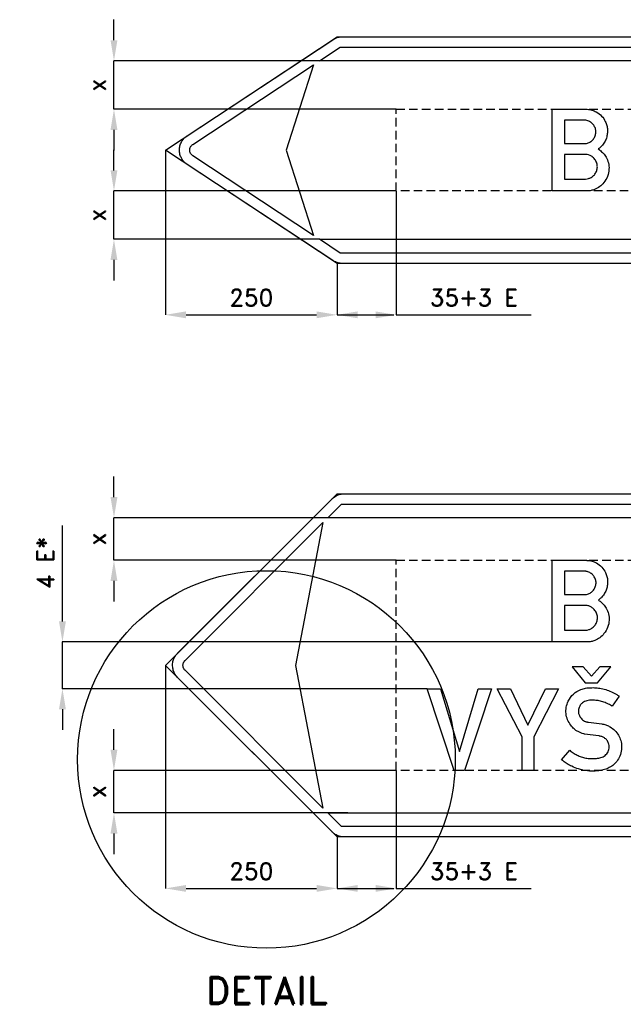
# Model space of a CAD drawing. Header units: millimetres. Extents: x -193 to 1370, y -329 to 1193.
# Tile 1 of 2: x -193 to 686, y -329 to 1105. Entities that reach past the tile are written whole.
import ezdxf

# ---------------------------------------------------------------- set-up
doc = ezdxf.new("R2010")
doc.units = ezdxf.units.MM
doc.header["$LTSCALE"] = 5
doc.linetypes.add('ČÁRKOVANÁX2', pattern=[1.5, 1, -0.5])
doc.layers.add('Kóty', color=2, linetype='Continuous')
doc.layers.add('Značka', color=7, linetype='Continuous')
doc.styles.get("Standard").update_dxf_attribs({"font": 'romand.shx', "height": 25})
doc.dimstyles.new('Standard1', dxfattribs={"dimtxt": 25, "dimasz": 30, "dimexe": 0.18, "dimexo": 0.0625, "dimgap": 12.5, "dimtad": 1, "dimdec": 0, "dimzin": 0, "dimdsep": 46, "dimtxsty": 'Standard', "dimcen": 0.09, "dimadec": 0, "dimazin": 0, "dimtfac": 1, "dimtdec": 0, "dimtofl": 0, "dimtmove": 0, "dimatfit": 3, "dimfxl": 1, "dimtolj": 1, "dimtzin": 0, "dimarcsym": 0})

# ---------------------------------------------------------------- blocks, each defined once
blk = doc.blocks.new('*D0')
at = {"layer": 'Defpoints', "color": 0, "transparency": 16777216}
for p in [(19.6, 915.1), (269.6, 750.1), (269.6, 675.1)]:
    blk.add_point(p, dxfattribs=at)
at = {"layer": 'Kóty', "color": 0, "lineweight": -2, "transparency": 16777216}
for p, q in [((19.6, 915), (19.6, 674.9)), ((269.6, 750), (269.6, 674.9)), ((49.6, 675.1), (239.6, 675.1))]:
    blk.add_line(p, q, dxfattribs=at)
at = {"layer": 'Kóty', "color": 0, "transparency": 16777216}
for points in [[(49.6, 680.1), (49.6, 670.1), (19.6, 675.1)], [(239.6, 680.1), (239.6, 670.1), (269.6, 675.1)]]:
    blk.add_solid(points, dxfattribs=at)
at = {"layer": 'Kóty', "color": 0, "transparency": 16777216, "insert": (144.6, 700.1), "char_height": 25, "attachment_point": 5}
blk.add_mtext('\\A1;250', dxfattribs=at)
blk = doc.blocks.new('*D1')
at = {"layer": 'Defpoints', "color": 0, "transparency": 16777216}
for p in [(355.6, 855.6), (269.6, 750), (355.6, 675.1)]:
    blk.add_point(p, dxfattribs=at)
at = {"layer": 'Kóty', "color": 0, "lineweight": -2, "transparency": 16777216}
for p, q in [((355.6, 855.5), (355.6, 674.9)), ((269.6, 749.9), (269.6, 674.9)), ((299.6, 675.1), (325.6, 675.1)), ((355.6, 675.1), (552.3, 675.1))]:
    blk.add_line(p, q, dxfattribs=at)
at = {"layer": 'Kóty', "color": 0, "transparency": 16777216}
for points in [[(299.6, 680.1), (299.6, 670.1), (269.6, 675.1)], [(325.6, 680.1), (325.6, 670.1), (355.6, 675.1)]]:
    blk.add_solid(points, dxfattribs=at)
at = {"layer": 'Kóty', "color": 0, "transparency": 16777216, "insert": (468.9, 700.1), "char_height": 25, "attachment_point": 5}
blk.add_mtext('\\A1;35+3 E', dxfattribs=at)
blk = doc.blocks.new('*D2')
at = {"layer": 'Defpoints', "color": 0, "transparency": 16777216}
for p in [(19.6, 164.5), (269.6, -85.5), (269.6, -160.5)]:
    blk.add_point(p, dxfattribs=at)
at = {"layer": 'Kóty', "color": 0, "lineweight": -2, "transparency": 16777216}
for p, q in [((19.6, 164.4), (19.6, -160.7)), ((269.6, -85.6), (269.6, -160.7)), ((49.6, -160.5), (239.6, -160.5))]:
    blk.add_line(p, q, dxfattribs=at)
at = {"layer": 'Kóty', "color": 0, "transparency": 16777216}
for points in [[(49.6, -155.5), (49.6, -165.5), (19.6, -160.5)], [(239.6, -155.5), (239.6, -165.5), (269.6, -160.5)]]:
    blk.add_solid(points, dxfattribs=at)
at = {"layer": 'Kóty', "color": 0, "transparency": 16777216, "insert": (144.6, -135.5), "char_height": 25, "attachment_point": 5}
blk.add_mtext('\\A1;250', dxfattribs=at)
blk = doc.blocks.new('*D3')
at = {"layer": 'Defpoints', "color": 0, "transparency": 16777216}
for p in [(355.6, 11.5), (269.6, -85.6), (355.6, -160.5)]:
    blk.add_point(p, dxfattribs=at)
at = {"layer": 'Kóty', "color": 0, "lineweight": -2, "transparency": 16777216}
for p, q in [((355.6, 11.4), (355.6, -160.7)), ((269.6, -85.6), (269.6, -160.7)), ((299.6, -160.5), (325.6, -160.5)), ((355.6, -160.5), (552.3, -160.5))]:
    blk.add_line(p, q, dxfattribs=at)
at = {"layer": 'Kóty', "color": 0, "transparency": 16777216}
for points in [[(299.6, -155.5), (299.6, -165.5), (269.6, -160.5)], [(325.6, -155.5), (325.6, -165.5), (355.6, -160.5)]]:
    blk.add_solid(points, dxfattribs=at)
at = {"layer": 'Kóty', "color": 0, "transparency": 16777216, "insert": (468.9, -135.5), "char_height": 25, "attachment_point": 5}
blk.add_mtext('\\A1;35+3 E', dxfattribs=at)
blk = doc.blocks.new('*D4')
at = {"layer": 'Defpoints', "color": 0, "transparency": 16777216}
for p in [(-55.4, 1045.1), (243.8, 1045.1), (355.6, 974.6)]:
    blk.add_point(p, dxfattribs=at)
at = {"layer": 'Kóty', "color": 0, "lineweight": -2, "transparency": 16777216}
for p, q in [((-55.4, 1075.1), (-55.4, 1105.1)), ((243.7, 1045.1), (-55.6, 1045.1)), ((355.5, 974.6), (-55.6, 974.6)), ((-55.4, 944.6), (-55.4, 914.6))]:
    blk.add_line(p, q, dxfattribs=at)
at = {"layer": 'Kóty', "color": 0, "transparency": 16777216}
for points in [[(-60.4, 1075.1), (-50.4, 1075.1), (-55.4, 1045.1)], [(-60.4, 944.6), (-50.4, 944.6), (-55.4, 974.6)]]:
    blk.add_solid(points, dxfattribs=at)
at = {"layer": 'Kóty', "color": 0, "transparency": 16777216, "insert": (-80.4, 1009.8), "char_height": 25, "attachment_point": 5, "rotation": 90}
blk.add_mtext('\\A1;x', dxfattribs=at)
blk = doc.blocks.new('*D5')
at = {"layer": 'Defpoints', "color": 0, "transparency": 16777216}
for p in [(355.6, 855.6), (-55.4, 785.1), (243.8, 785.1)]:
    blk.add_point(p, dxfattribs=at)
at = {"layer": 'Kóty', "color": 0, "lineweight": -2, "transparency": 16777216}
for p, q in [((-55.4, 885.6), (-55.4, 915.6)), ((355.5, 855.6), (-55.6, 855.6)), ((243.7, 785.1), (-55.6, 785.1)), ((-55.4, 755.1), (-55.4, 725.1))]:
    blk.add_line(p, q, dxfattribs=at)
at = {"layer": 'Kóty', "color": 0, "transparency": 16777216}
for points in [[(-60.4, 885.6), (-50.4, 885.6), (-55.4, 855.6)], [(-60.4, 755.1), (-50.4, 755.1), (-55.4, 785.1)]]:
    blk.add_solid(points, dxfattribs=at)
at = {"layer": 'Kóty', "color": 0, "transparency": 16777216, "insert": (-80.4, 820.3), "char_height": 25, "attachment_point": 5, "rotation": 90}
blk.add_mtext('\\A1;x', dxfattribs=at)
blk = doc.blocks.new('*D6')
at = {"layer": 'Defpoints', "color": 0, "transparency": 16777216}
for p in [(-55.4, 379.5), (256, 379.5), (355.6, 317.5)]:
    blk.add_point(p, dxfattribs=at)
at = {"layer": 'Kóty', "color": 0, "lineweight": -2, "transparency": 16777216}
for p, q in [((-55.4, 409.5), (-55.4, 439.5)), ((255.9, 379.5), (-55.6, 379.5)), ((355.5, 317.5), (-55.6, 317.5)), ((-55.4, 287.5), (-55.4, 257.5))]:
    blk.add_line(p, q, dxfattribs=at)
at = {"layer": 'Kóty', "color": 0, "transparency": 16777216}
for points in [[(-60.4, 409.5), (-50.4, 409.5), (-55.4, 379.5)], [(-60.4, 287.5), (-50.4, 287.5), (-55.4, 317.5)]]:
    blk.add_solid(points, dxfattribs=at)
at = {"layer": 'Kóty', "color": 0, "transparency": 16777216, "insert": (-80.4, 348.5), "char_height": 25, "attachment_point": 5, "rotation": 90}
blk.add_mtext('\\A1;x', dxfattribs=at)
blk = doc.blocks.new('*D7')
at = {"layer": 'Defpoints', "color": 0, "transparency": 16777216}
for p in [(-55.4, 11.5), (355.6, 11.5), (285.2, -50.5)]:
    blk.add_point(p, dxfattribs=at)
at = {"layer": 'Kóty', "color": 0, "lineweight": -2, "transparency": 16777216}
for p, q in [((-55.4, 41.5), (-55.4, 71.5)), ((355.5, 11.5), (-55.6, 11.5)), ((285.2, -50.5), (-55.6, -50.5)), ((-55.4, -80.5), (-55.4, -110.5))]:
    blk.add_line(p, q, dxfattribs=at)
at = {"layer": 'Kóty', "color": 0, "transparency": 16777216}
for points in [[(-60.4, 41.5), (-50.4, 41.5), (-55.4, 11.5)], [(-60.4, -80.5), (-50.4, -80.5), (-55.4, -50.5)]]:
    blk.add_solid(points, dxfattribs=at)
at = {"layer": 'Kóty', "color": 0, "transparency": 16777216, "insert": (-80.4, -19.5), "char_height": 25, "attachment_point": 5, "rotation": 90}
blk.add_mtext('\\A1;x', dxfattribs=at)
blk = doc.blocks.new('*D8')
at = {"layer": 'Defpoints', "color": 0, "transparency": 16777216}
for p in [(-130.4, 198.5), (582.8, 198.5), (400.7, 130.5)]:
    blk.add_point(p, dxfattribs=at)
at = {"layer": 'Kóty', "color": 0, "lineweight": -2, "transparency": 16777216}
for p, q in [((-130.4, 228.5), (-130.4, 368)), ((582.7, 198.5), (-130.6, 198.5)), ((400.6, 130.5), (-130.6, 130.5)), ((-130.4, 100.5), (-130.4, 70.5))]:
    blk.add_line(p, q, dxfattribs=at)
at = {"layer": 'Kóty', "color": 0, "transparency": 16777216}
for points in [[(-135.4, 228.5), (-125.4, 228.5), (-130.4, 198.5)], [(-135.4, 100.5), (-125.4, 100.5), (-130.4, 130.5)]]:
    blk.add_solid(points, dxfattribs=at)
at = {"layer": 'Kóty', "color": 0, "transparency": 16777216, "insert": (-155.4, 313.3), "char_height": 25, "attachment_point": 5, "rotation": 90}
blk.add_mtext('\\A1;4 E*', dxfattribs=at)

msp = doc.modelspace()

# ---------------------------------------------------------------- linework, layer by layer
at = {"layer": 'Kóty'}
for points in [[(-55.4, 974.6), (-55.4, 1045.1)], [(-55.4, 785.1), (-55.4, 855.6)], [(269.6, 675.1), (352.2, 675.1)], [(-55.4, 317.5), (-55.4, 379.5)], [(-130.4, 130.5), (-130.4, 198.5)], [(-55.4, -50.5), (-55.4, 11.4)], [(269.6, -160.5), (352.2, -160.5)]]:
    msp.add_lwpolyline(points, dxfattribs=at)
at = {"layer": 'Značka', "color": 7}
for points in [[(277.1, 750.1), (269.6, 750.1), (19.6, 915.1), (269.6, 1080.1), (277.1, 1080.1)], [(279.9, -85.5), (269.6, -85.5), (19.6, 164.5), (269.6, 414.5), (279.9, 414.5)]]:
    msp.add_lwpolyline(points, dxfattribs=at)
at = {"layer": 'Značka', "color": 5}
for points in [[(943.6, 750.1), (277.1, 750.1), (276.4, 750.1), (275.6, 750.1, -0.031197), (272.7, 750.4, -0.030404), (269.9, 751.1, -0.031439), (267.2, 752.1, -0.034567), (264.6, 753.4), (263.9, 753.8), (263.3, 754.2), (51.2, 894.2), (50.2, 894.9), (49.2, 895.7, -0.052621), (45.7, 899.1, -0.052763), (43, 903.2, -0.065594), (40.7, 908.9, -0.065786), (40, 915.1, -0.065487), (40.7, 921.2, -0.063894), (43, 926.9, -0.052764), (45.7, 931, -0.057603), (49.2, 934.5), (50.2, 935.2), (51.2, 935.9), (263.3, 1075.9), (263.9, 1076.3), (264.6, 1076.7, -0.030757), (267.2, 1078, -0.030254), (269.9, 1079, -0.031549), (272.7, 1079.7, -0.034909), (275.6, 1080), (276.4, 1080), (277.1, 1080.1), (924.6, 1080.1)], [(1024.6, 1045.1), (243.8, 1045.1), (274.1, 1065.1), (1314.6, 1065.1, -0.003559)], [(59.5, 906.7), (59.1, 907), (58.7, 907.3, -0.052069), (57.3, 908.7, -0.052852), (56.2, 910.3, -0.065837), (55.3, 912.6, -0.065664), (55, 915.1, -0.065375), (55.3, 917.5, -0.06423), (56.2, 919.8, -0.052882), (57.3, 921.5, -0.056877), (58.7, 922.8), (59.1, 923.1), (59.5, 923.4), (235.4, 1039.5), (195.4, 915.1), (235.4, 790.6), (59.5, 906.7)], [(582.6, 855.6), (582.6, 974.6), (631.5, 974.6), (632.7, 974.5), (633.9, 974.5, -0.053522), (640.7, 973.3, -0.058873), (647, 970.7, -0.084096), (654.8, 964.7, -0.083984), (660.2, 956.6, -0.052884), (662.3, 950.8, -0.048086), (663.3, 944.8, -0.047689), (663.1, 938.7, -0.051694), (661.8, 932.7, -0.057814), (659, 926.5, -0.056924), (654.9, 921.1, -0.018995), (653.3, 919.5, -0.019207), (651.7, 918.1), (650.8, 917.4), (649.9, 916.7), (651.1, 915.8), (652.3, 914.9, -0.045536), (657.2, 910.4, -0.053974), (661.2, 904.9, -0.077424), (664.7, 896.4, -0.076327), (665.5, 887.2, -0.084936), (663.4, 876.8, -0.082727), (658, 867.8, -0.067289), (652, 861.9, -0.067545), (644.6, 857.8, -0.045459), (639.4, 856.2, -0.048761), (634, 855.6), (633, 855.6), (632, 855.6), (582.6, 855.6)], [(600.7, 958.6), (600.7, 924.6), (629.3, 924.6), (630.4, 924.6), (631.5, 924.7, 0.091642), (636.6, 926.1, 0.080745), (641, 929.2, 0.08131), (644.3, 933.4, 0.086089), (646.1, 938.4, 0.08746), (646.3, 943.9, 0.085849), (644.6, 949.2, 0.081921), (641.6, 953.5, 0.078642), (637.3, 956.6, 0.04672), (634.7, 957.8, 0.054008), (631.9, 958.5), (631.3, 958.5), (630.7, 958.6), (600.7, 958.6)], [(600.8, 908.7), (600.8, 872.7), (629.4, 872.7), (630.4, 872.7), (631.5, 872.8, 0.058714), (635.8, 873.6, 0.063105), (639.8, 875.4, 0.084062), (644.2, 879, 0.085733), (647.2, 883.9, 0.082254), (648.5, 889.2, 0.080986), (648.1, 894.6, 0.088847), (645.8, 900.2, 0.084254), (641.7, 904.8, 0.0656), (637.9, 907.3, 0.0804), (633.8, 908.5, 0.018298), (632.6, 908.6), (631.4, 908.7), (600.8, 908.7)], [(929.4, -85.5), (279.9, -85.5), (279.6, -85.5), (279.3, -85.5, -0.033639), (276, -85.2, -0.035704), (272.8, -84.5, -0.036009), (269.8, -83.4, -0.034178), (266.9, -81.8, -0.028018), (264.7, -80.3, -0.030268), (262.7, -78.6), (262.5, -78.4), (262.3, -78.2), (37.3, 146.8), (37, 147.1), (36.8, 147.3, -0.033469), (34.7, 149.8, -0.03559), (33, 152.6, -0.036077), (31.6, 155.5, -0.034672), (30.6, 158.7, -0.034136), (30.1, 161.9, -0.034433), (30, 165.2, -0.034553), (30.2, 168.4, -0.034574), (31, 171.6, -0.03439), (32.1, 174.7, -0.033878), (33.6, 177.6, -0.028201), (35.1, 179.8, -0.030225), (36.9, 181.8), (37.1, 182), (37.3, 182.2), (262.3, 407.2), (262.5, 407.4), (262.7, 407.6, -0.033451), (265.2, 409.7, -0.035715), (268, 411.5, -0.036071), (271, 412.9, -0.034147), (274.1, 413.8, -0.027998), (276.7, 414.3, -0.030331), (279.3, 414.5), (279.6, 414.5), (279.9, 414.5), (929.6, 414.5)], [(48.1, 171.6), (248.9, 372.4), (208.9, 164.5), (248.9, -43.4), (48.1, 157.4), (48, 157.5), (47.9, 157.6, -0.033135), (47, 158.6, -0.035803), (46.3, 159.7, -0.036334), (45.8, 160.9, -0.034544), (45.4, 162.2, -0.033919), (45.2, 163.5, -0.034416), (45.1, 164.8, -0.034646), (45.2, 166.1, -0.034635), (45.5, 167.3, -0.034414), (46, 168.6, -0.033948), (46.6, 169.7, -0.028208), (47.2, 170.6, -0.030074), (47.9, 171.4), (48, 171.5), (48.1, 171.6)], [(582.8, 198.5), (582.8, 317.5), (631.7, 317.5), (632.9, 317.5, -0.006987), (634.1, 317.4, -0.053513), (640.8, 316.2, -0.058864), (647.2, 313.6, -0.084102), (655, 307.6, -0.083984), (660.4, 299.5, -0.052879), (662.5, 293.8, -0.048085), (663.5, 287.7, -0.047689), (663.3, 281.6, -0.051693), (662, 275.6, -0.057809), (659.2, 269.4, -0.056926), (655.1, 264, -0.019004), (653.5, 262.5, -0.019217), (651.9, 261), (651, 260.3), (650.1, 259.6), (651.3, 258.7), (652.5, 257.9, -0.045546), (657.4, 253.3, -0.053985), (661.4, 247.9, -0.077424), (664.9, 239.3, -0.076327), (665.7, 230.1, -0.084936), (663.6, 219.8, -0.082722), (658.2, 210.7, -0.067289), (652.2, 204.8, -0.067545), (644.8, 200.8, -0.045465), (639.6, 199.1, -0.048766), (634.2, 198.5, -0.007109), (633.2, 198.5, -0.002371), (632.2, 198.5), (582.8, 198.5)], [(600.9, 301.5), (600.9, 267.6), (629.4, 267.6, 0.005332), (630.5, 267.6, 0.016063), (631.7, 267.6, 0.091637), (636.7, 269.1, 0.080741), (641.1, 272.2, 0.08131), (644.5, 276.4, 0.086088), (646.3, 281.4, 0.08746), (646.5, 286.9, 0.085847), (644.8, 292.1, 0.081925), (641.8, 296.4, 0.078637), (637.5, 299.6, 0.04673), (634.9, 300.8, 0.054018), (632.1, 301.4, 0.009156), (631.5, 301.5), (630.8, 301.5), (600.9, 301.5)], [(600.9, 251.7), (600.9, 215.6), (629.5, 215.6, 0.003622), (630.6, 215.7, 0.010883), (631.7, 215.7, 0.058721), (636, 216.5, 0.063105), (639.9, 218.3, 0.084067), (644.4, 221.9, 0.085726), (647.3, 226.8, 0.082255), (648.7, 232.1, 0.080986), (648.3, 237.5, 0.088847), (645.9, 243.2, 0.084248), (641.8, 247.8, 0.065612), (638.1, 250.2, 0.080407), (633.9, 251.5, 0.018375), (632.8, 251.6, 0.006086), (631.6, 251.7), (600.9, 251.7)], [(608.3, 40.7), (609.5, 39.7), (610.6, 38.8, 0.039106), (616.1, 35.2, 0.03209), (622, 32.4, 0.03265), (628.4, 30.2, 0.039897), (635, 29, 0.024478), (639.4, 28.6, 0.014325), (643.9, 28.7, 0.035313), (650.6, 29.3, 0.084145), (656.9, 31.3, 0.055201), (659.8, 33.2, 0.056038), (662.3, 35.7, 0.057312), (664.2, 38.6, 0.056929), (665.3, 41.9, 0.062814), (665.8, 45.7, 0.064434), (665.3, 49.5, 0.085856), (663.3, 54.3, 0.089179), (659.7, 58.1, 0.071823), (656, 60.3, 0.059294), (651.8, 61.5), (651.3, 61.6), (650.8, 61.6), (630.1, 64.3), (629.2, 64.5), (628.4, 64.8, -0.017783), (624.4, 66.1, -0.032309), (620.5, 67.9, -0.062184), (614.7, 71.9, -0.055272), (609.9, 77.2, -0.06882), (605.3, 85.2, -0.072901), (603.1, 94.2, -0.074668), (603.4, 103.4, -0.072257), (606.3, 112.2, -0.094612), (613.9, 122.7, -0.103597), (624.6, 129.3, -0.055207), (631.5, 131.3, -0.035097), (638.5, 131.9, -0.029411), (646.5, 131.8, -0.030641), (654.3, 130.7, -0.032938), (662.9, 128.4, -0.029909), (671, 125.1, -0.019582), (675.2, 123.1, -0.028931), (679.1, 120.6), (679.8, 120.1), (680.6, 119.5), (670.4, 104.9), (669.1, 105.7), (667.7, 106.5, 0.031826), (661.4, 109.6, 0.035481), (654.8, 111.9, 0.037909), (648, 113.3, 0.035614), (641, 113.7, 0.056956), (633.5, 113, 0.118692), (627, 109.9, 0.089574), (623.7, 106.3, 0.077144), (621.7, 101.8, 0.050958), (621.1, 98.7, 0.055021), (621.2, 95.6, 0.076555), (622.4, 91.2, 0.070205), (624.8, 87.4, 0.053209), (627.2, 85, 0.057415), (630, 83.2, 0.03059), (631.5, 82.5, 0.032981), (633.1, 82.1, 0.019634), (634.3, 81.9), (635.5, 81.7), (655.2, 79.1), (655.9, 79), (656.5, 78.9, -0.057681), (662.1, 77.4, -0.045361), (667.2, 74.8, -0.06211), (674.1, 69.5, -0.068465), (679.3, 62.6, -0.067353), (682.7, 54.9, -0.064553), (683.9, 46.6, -0.073543), (682.9, 37, -0.07569), (679.2, 28.1, -0.065685), (674.2, 21.5, -0.066689), (667.7, 16.5, -0.05608), (660.7, 13.3, -0.038289), (653.2, 11.4, -0.042201), (642.5, 10.4, -0.042476), (631.8, 11.1, -0.040682), (621.3, 13.5, -0.036911), (611.3, 17.4, -0.028962), (604.7, 20.9, -0.038945), (598.7, 25.2), (597.7, 26.1), (596.6, 27), (608.3, 40.7)]]:
    msp.add_lwpolyline(points, format="xyb", dxfattribs=at)
at = {"layer": 'Značka', "color": 6, "linetype": 'ČÁRKOVANÁX2', "ltscale": 2.5}
for points in [[(355.6, 855.6), (355.6, 974.6), (993.6, 974.6), (993.6, 855.6), (355.6, 855.6)], [(355.6, 11.5), (355.6, 317.5), (993.8, 317.5), (993.8, 11.5), (355.6, 11.5)]]:
    msp.add_lwpolyline(points, dxfattribs=at)
at = {"layer": 'Značka', "color": 5}
for points in [[(1314.6, 765.1), (274.1, 765.1), (243.8, 785.1), (1024.6, 785.1)], [(1024.8, 379.5), (256, 379.5), (276, 399.5), (1314.8, 399.5)], [(630.9, 139), (649, 139), (668.1, 162.4), (652.2, 162.4), (639.9, 148.6), (627.7, 162.4), (611.8, 162.4), (630.9, 139)], [(440.1, 11.5), (400.7, 130.5), (420, 130.5), (447.6, 39.1), (475.2, 130.5), (494.4, 130.5), (455.1, 11.5), (440.1, 11.5)], [(538.9, 11.5), (538.9, 60.5), (502.8, 130.5), (522, 130.5), (547.5, 77.4), (573, 130.5), (592.2, 130.5), (556, 60.5), (556, 11.5), (538.9, 11.5)], [(1314.8, -70.5), (276, -70.5), (256, -50.5), (1024.8, -50.5)]]:
    msp.add_lwpolyline(points, dxfattribs=at)
at = {"layer": 'Značka', "color": 7}
msp.add_circle((166.7, 27.4), 275, dxfattribs=at)

# ---------------------------------------------------------------- texts
at = {"layer": 'Značka', "color": 7, "insert": (166.4, -309.3), "char_height": 40, "attachment_point": 5}
msp.add_mtext('\\A1;DETAIL', dxfattribs=at)

# ---------------------------------------------------------------- dimensions: what is measured, and where the dimension line sits
at = {"layer": 'Kóty'}
for base, p1, p2, text, picture, middle in [((-55.4, 1045.1), (355.6, 974.6), (243.8, 1045.1), 'x', '*D4', (-80.4, 1009.8)), ((-55.4, 785.1), (355.6, 855.6), (243.8, 785.1), 'x', '*D5', (-80.4, 820.3)), ((-55.4, 379.5), (355.6, 317.5), (256, 379.5), 'x', '*D6', (-80.4, 348.5)), ((-130.4, 198.5), (400.7, 130.5), (582.8, 198.5), '4 E*', '*D8', (-155.4, 313.3)), ((-55.4, 11.5), (285.2, -50.5), (355.6, 11.5), 'x', '*D7', (-80.4, -19.5))]:
    dim = msp.add_linear_dim(base=base, p1=p1, p2=p2, angle=90, text=text, dimstyle='Standard1', dxfattribs=at)
    dim.commit()
    dim.dimension.update_dxf_attribs({"geometry": picture, "text_midpoint": middle})
for base, p1, p2, picture, middle in [((269.6, 675.1), (19.6, 915.1), (269.6, 750.1), '*D0', (144.6, 700.1)), ((269.6, -160.5), (19.6, 164.5), (269.6, -85.5), '*D2', (144.6, -135.5))]:
    dim = msp.add_linear_dim(base=base, p1=p1, p2=p2, dimstyle='Standard1', dxfattribs=at)
    dim.commit()
    dim.dimension.update_dxf_attribs({"geometry": picture, "text_midpoint": middle})
for base, p1, p2, picture, middle in [((355.6, 675.1), (269.6, 750), (355.6, 855.6), '*D1', (468.9, 700.1)), ((355.6, -160.5), (269.6, -85.6), (355.6, 11.5), '*D3', (468.9, -135.5))]:
    dim = msp.add_linear_dim(base=base, p1=p1, p2=p2, text='35+3 E', dimstyle='Standard1', dxfattribs=at)
    dim.commit()
    dim.dimension.update_dxf_attribs({"geometry": picture, "text_midpoint": middle})

doc.saveas('drawing.dxf')
